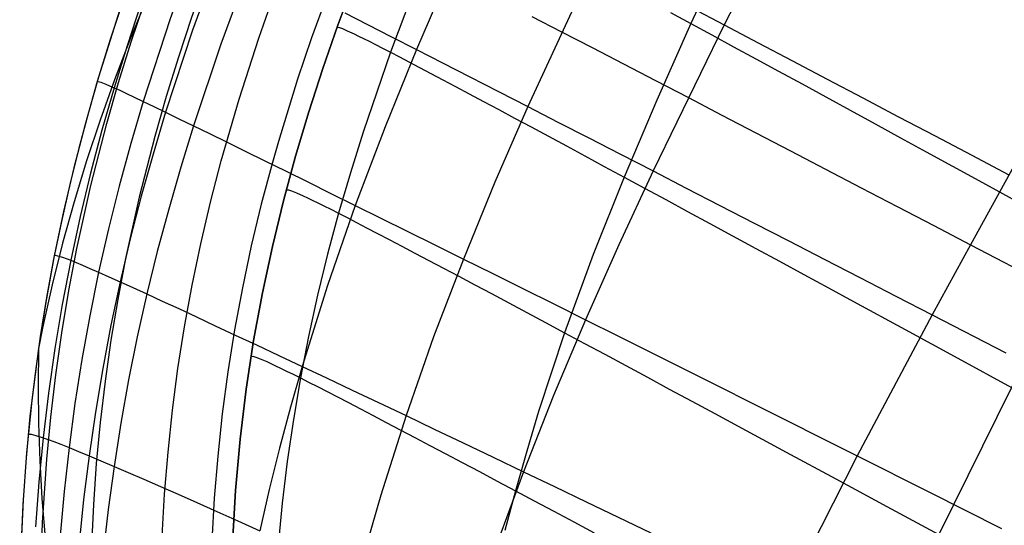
# Model space of a CAD drawing. Header units: millimetres. Extents: x -58 to 58, y -58 to 57.
# Tile 46 of 102: x 17.07 to 31.05, y -30.71 to -23.53. Entities that reach past the tile are written whole.
import ezdxf

# ---------------------------------------------------------------- set-up
doc = ezdxf.new("R2010")
doc.units = ezdxf.units.MM
doc.header["$MEASUREMENT"] = 0
doc.layers.add('Predefinito', color=5, linetype='Continuous')

msp = doc.modelspace()

# ---------------------------------------------------------------- linework, layer by layer
at = {"layer": 'Predefinito', "extrusion": (-9.13192e-06, -8.31874e-06, 1)}
msp.add_lwpolyline([(57.253, 5.035), (54.746, 4.648), (53.497, 4.423), (52.251, 4.175), (51.011, 3.903), (49.776, 3.606), (48.549, 3.283), (47.329, 2.932), (46.116, 2.553), (44.912, 2.144), (43.72, 1.705), (42.54, 1.234), (41.375, 0.731), (40.225, 0.196), (39.092, -0.373), (37.977, -0.975), (36.883, -1.61), (35.81, -2.279), (34.759, -2.981), (33.734, -3.715), (32.735, -4.478), (31.762, -5.271), (30.813, -6.095), (29.891, -6.946), (28.997, -7.822), (28.13, -8.723), (27.291, -9.647), (26.479, -10.594), (25.694, -11.561), (24.938, -12.547), (24.209, -13.551), (23.507, -14.573), (22.832, -15.611), (22.185, -16.664), (21.564, -17.73), (20.971, -18.81), (20.404, -19.902), (19.863, -21.005), (19.348, -22.118), (18.863, -23.242), (18.635, -23.809), (18.417, -24.38), (18.211, -24.954), (18.018, -25.532), (17.84, -26.114), (17.677, -26.7), (17.53, -27.29), (17.398, -27.882), (17.336, -28.197)], dxfattribs=at)
at = {"layer": 'Predefinito'}
for points in [[(19.093, -30.86), (19.127, -30.262), (19.175, -29.666), (19.237, -29.072), (19.315, -28.478), (19.408, -27.886), (19.516, -27.296), (19.639, -26.707), (19.777, -26.119), (19.93, -25.532), (20.184, -24.655), (20.465, -23.786), (20.665, -23.213), (21.089, -22.078), (21.54, -20.956), (22.015, -19.846), (22.514, -18.748), (23.039, -17.661), (23.59, -16.587), (24.167, -15.526), (24.77, -14.477)], [(23.347, -14.943), (22.782, -15.975), (22.242, -17.019), (21.727, -18.073), (21.235, -19.137), (20.542, -20.752), (19.9, -22.39), (19.507, -23.496), (19.324, -24.055), (19.15, -24.618), (18.988, -25.186), (18.765, -26.047), (18.572, -26.917), (18.461, -27.498), (18.364, -28.079), (18.281, -28.661), (18.212, -29.244), (18.157, -29.827), (18.115, -30.41), (18.087, -30.994)], [(22.079, -15.172), (21.607, -16.063), (21.155, -16.959), (20.722, -17.86), (20.307, -18.764), (19.91, -19.671), (19.532, -20.581), (19.171, -21.493), (18.825, -22.418), (18.496, -23.366), (18.189, -24.342), (18.045, -24.841), (17.909, -25.349), (17.781, -25.865), (17.661, -26.39), (17.551, -26.925), (17.451, -27.469), (17.361, -28.023), (17.282, -28.588), (17.215, -29.163), (17.16, -29.749), (17.117, -30.346), (17.088, -30.954)], [(22.079, -15.172), (21.607, -16.063), (21.155, -16.959), (20.722, -17.86), (20.307, -18.764), (19.91, -19.671), (19.532, -20.581), (19.171, -21.493), (18.825, -22.418), (18.496, -23.366), (18.189, -24.342), (18.045, -24.841), (17.909, -25.349), (17.781, -25.865), (17.661, -26.39), (17.551, -26.925), (17.451, -27.469), (17.361, -28.023), (17.282, -28.588), (17.215, -29.163), (17.16, -29.749), (17.117, -30.346), (17.088, -30.954)], [(25.48, -15.243), (24.821, -16.409), (24.197, -17.587), (23.607, -18.776), (23.052, -19.974), (22.53, -21.179), (22.041, -22.388), (21.587, -23.603), (21.375, -24.216), (21.175, -24.835), (20.987, -25.462), (20.814, -26.098), (20.656, -26.745), (20.514, -27.406), (20.389, -28.081), (20.284, -28.773), (20.198, -29.483), (20.133, -30.213), (20.09, -30.966)], [(20.09, -30.966), (20.133, -30.213), (20.198, -29.483), (20.284, -28.773), (20.389, -28.081), (20.514, -27.406), (20.656, -26.745), (20.814, -26.098), (20.987, -25.462), (21.175, -24.835), (21.375, -24.216), (21.587, -23.603), (22.041, -22.388), (22.53, -21.179), (23.052, -19.974), (23.607, -18.776), (24.197, -17.587), (24.821, -16.409), (25.48, -15.243)], [(25.48, -15.243), (24.821, -16.409), (24.197, -17.587), (23.607, -18.776), (23.052, -19.974), (22.53, -21.179), (22.041, -22.388), (21.587, -23.603), (21.375, -24.216), (21.175, -24.835), (20.987, -25.462), (20.814, -26.098), (20.656, -26.745), (20.514, -27.406), (20.389, -28.081), (20.284, -28.773), (20.198, -29.483), (20.133, -30.213), (20.09, -30.966)]]:
    msp.add_lwpolyline(points, dxfattribs=at)
at = {"layer": 'Predefinito', "extrusion": (0.327723, 0.944774, 0)}
msp.add_lwpolyline([(-27.129, 320), (-27.151, 320), (-27.174, 319.999), (-27.196, 319.998), (-27.219, 319.996), (-27.242, 319.994), (-27.265, 319.991), (-27.288, 319.987), (-27.311, 319.983), (-27.334, 319.979), (-27.357, 319.974), (-27.381, 319.968), (-27.404, 319.961), (-27.427, 319.954), (-27.451, 319.947), (-27.474, 319.939), (-27.497, 319.93), (-27.52, 319.92), (-27.543, 319.91), (-27.566, 319.9), (-27.588, 319.888), (-27.611, 319.876), (-27.633, 319.864), (-27.655, 319.851), (-27.676, 319.837), (-27.697, 319.823), (-27.718, 319.808), (-27.739, 319.792), (-27.759, 319.776), (-27.779, 319.76), (-27.799, 319.743), (-27.818, 319.725), (-27.836, 319.707), (-27.854, 319.689), (-27.872, 319.67), (-27.889, 319.65), (-27.905, 319.63), (-27.921, 319.61), (-27.937, 319.589), (-27.952, 319.568), (-27.966, 319.547), (-27.98, 319.526), (-27.993, 319.504), (-28.005, 319.482), (-28.017, 319.459), (-28.029, 319.437), (-28.039, 319.414), (-28.049, 319.391), (-28.059, 319.368), (-28.068, 319.345), (-28.076, 319.322), (-28.083, 319.298), (-28.09, 319.275), (-28.097, 319.252), (-28.103, 319.229), (-28.108, 319.205), (-28.112, 319.182), (-28.116, 319.159), (-28.12, 319.136), (-28.123, 319.113), (-28.125, 319.09), (-28.127, 319.067), (-28.128, 319.045), (-28.129, 319.022), (-28.129, 319)], dxfattribs=at)
at = {"layer": 'Predefinito', "extrusion": (0.285148, 0.958484, 0)}
msp.add_lwpolyline([(-25.375, 320), (-25.353, 320), (-25.33, 319.999), (-25.308, 319.998), (-25.285, 319.996), (-25.262, 319.994), (-25.239, 319.991), (-25.216, 319.987), (-25.193, 319.983), (-25.17, 319.979), (-25.147, 319.974), (-25.123, 319.968), (-25.1, 319.961), (-25.077, 319.954), (-25.053, 319.947), (-25.03, 319.939), (-25.007, 319.93), (-24.984, 319.92), (-24.961, 319.91), (-24.938, 319.9), (-24.916, 319.888), (-24.893, 319.876), (-24.871, 319.864), (-24.849, 319.851), (-24.828, 319.837), (-24.807, 319.823), (-24.786, 319.808), (-24.765, 319.792), (-24.745, 319.776), (-24.725, 319.76), (-24.705, 319.743), (-24.686, 319.725), (-24.668, 319.707), (-24.65, 319.689), (-24.632, 319.67), (-24.615, 319.65), (-24.599, 319.63), (-24.583, 319.61), (-24.567, 319.589), (-24.552, 319.568), (-24.538, 319.547), (-24.524, 319.526), (-24.511, 319.504), (-24.499, 319.482), (-24.487, 319.459), (-24.475, 319.437), (-24.465, 319.414), (-24.455, 319.391), (-24.445, 319.368), (-24.436, 319.345), (-24.428, 319.322), (-24.421, 319.298), (-24.414, 319.275), (-24.407, 319.252), (-24.401, 319.229), (-24.396, 319.205), (-24.392, 319.182), (-24.388, 319.159), (-24.384, 319.136), (-24.381, 319.113), (-24.379, 319.09), (-24.377, 319.067), (-24.376, 319.045), (-24.375, 319.022), (-24.375, 319)], dxfattribs=at)
at = {"layer": 'Predefinito', "extrusion": (0.290261, 0.956948, 0)}
msp.add_lwpolyline([(-26.471, 320), (-26.493, 320), (-26.516, 319.999), (-26.538, 319.998), (-26.561, 319.996), (-26.584, 319.994), (-26.607, 319.991), (-26.63, 319.987), (-26.653, 319.983), (-26.676, 319.979), (-26.7, 319.974), (-26.723, 319.968), (-26.746, 319.961), (-26.769, 319.954), (-26.793, 319.947), (-26.816, 319.939), (-26.839, 319.93), (-26.862, 319.92), (-26.885, 319.91), (-26.908, 319.9), (-26.93, 319.888), (-26.953, 319.876), (-26.975, 319.864), (-26.997, 319.851), (-27.018, 319.837), (-27.04, 319.823), (-27.06, 319.808), (-27.081, 319.792), (-27.101, 319.776), (-27.121, 319.76), (-27.141, 319.743), (-27.16, 319.725), (-27.178, 319.707), (-27.196, 319.689), (-27.214, 319.67), (-27.231, 319.65), (-27.247, 319.63), (-27.263, 319.61), (-27.279, 319.589), (-27.294, 319.568), (-27.308, 319.547), (-27.322, 319.526), (-27.335, 319.504), (-27.347, 319.482), (-27.359, 319.459), (-27.371, 319.437), (-27.381, 319.414), (-27.391, 319.391), (-27.401, 319.368), (-27.41, 319.345), (-27.418, 319.322), (-27.425, 319.298), (-27.432, 319.275), (-27.439, 319.252), (-27.445, 319.229), (-27.45, 319.205), (-27.454, 319.182), (-27.458, 319.159), (-27.462, 319.136), (-27.465, 319.113), (-27.467, 319.09), (-27.469, 319.067), (-27.47, 319.045), (-27.471, 319.022), (-27.471, 319)], dxfattribs=at)
at = {"layer": 'Predefinito', "extrusion": (0.285027, 0.958519, 0)}
msp.add_lwpolyline([(-26.373, 320), (-26.395, 320), (-26.417, 319.999), (-26.44, 319.998), (-26.463, 319.996), (-26.485, 319.994), (-26.508, 319.991), (-26.531, 319.987), (-26.555, 319.983), (-26.578, 319.979), (-26.601, 319.974), (-26.625, 319.968), (-26.648, 319.961), (-26.671, 319.954), (-26.694, 319.947), (-26.718, 319.939), (-26.741, 319.93), (-26.764, 319.92), (-26.787, 319.91), (-26.809, 319.9), (-26.832, 319.888), (-26.854, 319.876), (-26.876, 319.864), (-26.898, 319.851), (-26.92, 319.837), (-26.941, 319.823), (-26.962, 319.808), (-26.983, 319.792), (-27.003, 319.776), (-27.023, 319.76), (-27.042, 319.743), (-27.061, 319.725), (-27.08, 319.707), (-27.098, 319.689), (-27.115, 319.67), (-27.133, 319.65), (-27.149, 319.63), (-27.165, 319.61), (-27.18, 319.589), (-27.195, 319.568), (-27.21, 319.547), (-27.223, 319.526), (-27.237, 319.504), (-27.249, 319.482), (-27.261, 319.459), (-27.272, 319.437), (-27.283, 319.414), (-27.293, 319.391), (-27.302, 319.368), (-27.311, 319.345), (-27.32, 319.322), (-27.327, 319.298), (-27.334, 319.275), (-27.34, 319.252), (-27.346, 319.229), (-27.351, 319.205), (-27.356, 319.182), (-27.36, 319.159), (-27.363, 319.136), (-27.366, 319.113), (-27.369, 319.09), (-27.37, 319.067), (-27.372, 319.045), (-27.372, 319.022), (-27.373, 319)], dxfattribs=at)
at = {"layer": 'Predefinito', "extrusion": (0.27969, 0.96009, 0)}
msp.add_lwpolyline([(-26.271, 320), (-26.293, 320), (-26.315, 319.999), (-26.338, 319.998), (-26.361, 319.996), (-26.384, 319.994), (-26.407, 319.991), (-26.43, 319.987), (-26.453, 319.983), (-26.476, 319.979), (-26.499, 319.974), (-26.523, 319.968), (-26.546, 319.961), (-26.569, 319.954), (-26.593, 319.947), (-26.616, 319.939), (-26.639, 319.93), (-26.662, 319.92), (-26.685, 319.91), (-26.708, 319.9), (-26.73, 319.888), (-26.753, 319.876), (-26.775, 319.864), (-26.797, 319.851), (-26.818, 319.837), (-26.839, 319.823), (-26.86, 319.808), (-26.881, 319.792), (-26.901, 319.776), (-26.921, 319.76), (-26.94, 319.743), (-26.959, 319.725), (-26.978, 319.707), (-26.996, 319.689), (-27.014, 319.67), (-27.031, 319.65), (-27.047, 319.63), (-27.063, 319.61), (-27.079, 319.589), (-27.094, 319.568), (-27.108, 319.547), (-27.122, 319.526), (-27.135, 319.504), (-27.147, 319.482), (-27.159, 319.459), (-27.17, 319.437), (-27.181, 319.414), (-27.191, 319.391), (-27.201, 319.368), (-27.21, 319.345), (-27.218, 319.322), (-27.225, 319.298), (-27.232, 319.275), (-27.239, 319.252), (-27.244, 319.229), (-27.25, 319.205), (-27.254, 319.182), (-27.258, 319.159), (-27.262, 319.136), (-27.265, 319.113), (-27.267, 319.09), (-27.269, 319.067), (-27.27, 319.045), (-27.271, 319.022), (-27.271, 319)], dxfattribs=at)
at = {"layer": 'Predefinito', "extrusion": (0.268725, 0.963217, 0)}
msp.add_lwpolyline([(-26.057, 320), (-26.079, 320), (-26.102, 319.999), (-26.124, 319.998), (-26.147, 319.996), (-26.17, 319.994), (-26.193, 319.991), (-26.216, 319.987), (-26.239, 319.983), (-26.262, 319.979), (-26.286, 319.974), (-26.309, 319.968), (-26.332, 319.961), (-26.356, 319.954), (-26.379, 319.947), (-26.402, 319.939), (-26.425, 319.93), (-26.448, 319.92), (-26.471, 319.91), (-26.494, 319.9), (-26.516, 319.888), (-26.539, 319.876), (-26.561, 319.864), (-26.583, 319.851), (-26.604, 319.837), (-26.626, 319.823), (-26.646, 319.808), (-26.667, 319.792), (-26.687, 319.776), (-26.707, 319.76), (-26.727, 319.743), (-26.746, 319.725), (-26.764, 319.707), (-26.782, 319.689), (-26.8, 319.67), (-26.817, 319.65), (-26.833, 319.63), (-26.849, 319.61), (-26.865, 319.589), (-26.88, 319.568), (-26.894, 319.547), (-26.908, 319.526), (-26.921, 319.504), (-26.933, 319.482), (-26.945, 319.459), (-26.957, 319.437), (-26.967, 319.414), (-26.977, 319.391), (-26.987, 319.368), (-26.996, 319.345), (-27.004, 319.322), (-27.011, 319.298), (-27.018, 319.275), (-27.025, 319.252), (-27.031, 319.229), (-27.036, 319.205), (-27.04, 319.182), (-27.044, 319.159), (-27.048, 319.136), (-27.051, 319.113), (-27.053, 319.09), (-27.055, 319.067), (-27.056, 319.045), (-27.057, 319.022), (-27.057, 319)], dxfattribs=at)
at = {"layer": 'Predefinito', "extrusion": (0.244574, 0.969631, 0)}
msp.add_lwpolyline([(-24.564, 320), (-24.542, 320), (-24.52, 319.999), (-24.497, 319.998), (-24.474, 319.996), (-24.452, 319.994), (-24.429, 319.991), (-24.406, 319.987), (-24.382, 319.983), (-24.359, 319.979), (-24.336, 319.974), (-24.312, 319.968), (-24.289, 319.961), (-24.266, 319.954), (-24.243, 319.947), (-24.219, 319.939), (-24.196, 319.93), (-24.173, 319.92), (-24.15, 319.91), (-24.128, 319.9), (-24.105, 319.888), (-24.083, 319.876), (-24.061, 319.864), (-24.039, 319.851), (-24.017, 319.837), (-23.996, 319.823), (-23.975, 319.808), (-23.954, 319.792), (-23.934, 319.776), (-23.914, 319.76), (-23.895, 319.743), (-23.876, 319.725), (-23.857, 319.707), (-23.839, 319.689), (-23.822, 319.67), (-23.804, 319.65), (-23.788, 319.63), (-23.772, 319.61), (-23.757, 319.589), (-23.742, 319.568), (-23.727, 319.547), (-23.714, 319.526), (-23.7, 319.504), (-23.688, 319.482), (-23.676, 319.459), (-23.665, 319.437), (-23.654, 319.414), (-23.644, 319.391), (-23.635, 319.368), (-23.626, 319.345), (-23.617, 319.322), (-23.61, 319.298), (-23.603, 319.275), (-23.597, 319.252), (-23.591, 319.229), (-23.586, 319.205), (-23.581, 319.182), (-23.577, 319.159), (-23.574, 319.136), (-23.571, 319.113), (-23.568, 319.09), (-23.567, 319.067), (-23.565, 319.045), (-23.565, 319.022), (-23.564, 319)], dxfattribs=at)
at = {"layer": 'Predefinito', "extrusion": (0.23369, 0.972311, 0)}
msp.add_lwpolyline([(-24.333, 320), (-24.311, 320), (-24.288, 319.999), (-24.266, 319.998), (-24.243, 319.996), (-24.22, 319.994), (-24.197, 319.991), (-24.174, 319.987), (-24.151, 319.983), (-24.128, 319.979), (-24.104, 319.974), (-24.081, 319.968), (-24.058, 319.961), (-24.034, 319.954), (-24.011, 319.947), (-23.988, 319.939), (-23.965, 319.93), (-23.942, 319.92), (-23.919, 319.91), (-23.896, 319.9), (-23.873, 319.888), (-23.851, 319.876), (-23.829, 319.864), (-23.807, 319.851), (-23.786, 319.837), (-23.764, 319.823), (-23.743, 319.808), (-23.723, 319.792), (-23.702, 319.776), (-23.683, 319.76), (-23.663, 319.743), (-23.644, 319.725), (-23.626, 319.707), (-23.608, 319.689), (-23.59, 319.67), (-23.573, 319.65), (-23.556, 319.63), (-23.54, 319.61), (-23.525, 319.589), (-23.51, 319.568), (-23.496, 319.547), (-23.482, 319.526), (-23.469, 319.504), (-23.456, 319.482), (-23.444, 319.459), (-23.433, 319.437), (-23.422, 319.414), (-23.412, 319.391), (-23.403, 319.368), (-23.394, 319.345), (-23.386, 319.322), (-23.378, 319.298), (-23.371, 319.275), (-23.365, 319.252), (-23.359, 319.229), (-23.354, 319.205), (-23.349, 319.182), (-23.345, 319.159), (-23.342, 319.136), (-23.339, 319.113), (-23.337, 319.09), (-23.335, 319.067), (-23.334, 319.045), (-23.333, 319.022), (-23.333, 319)], dxfattribs=at)
at = {"layer": 'Predefinito', "extrusion": (0.22815, 0.973626, 0)}
msp.add_lwpolyline([(-24.213, 320), (-24.191, 320), (-24.168, 319.999), (-24.146, 319.998), (-24.123, 319.996), (-24.1, 319.994), (-24.077, 319.991), (-24.054, 319.987), (-24.031, 319.983), (-24.007, 319.979), (-23.984, 319.974), (-23.961, 319.968), (-23.938, 319.961), (-23.914, 319.954), (-23.891, 319.947), (-23.868, 319.939), (-23.845, 319.93), (-23.822, 319.92), (-23.799, 319.91), (-23.776, 319.9), (-23.753, 319.888), (-23.731, 319.876), (-23.709, 319.864), (-23.687, 319.851), (-23.665, 319.837), (-23.644, 319.823), (-23.623, 319.808), (-23.603, 319.792), (-23.582, 319.776), (-23.563, 319.76), (-23.543, 319.743), (-23.524, 319.725), (-23.506, 319.707), (-23.488, 319.689), (-23.47, 319.67), (-23.453, 319.65), (-23.436, 319.63), (-23.42, 319.61), (-23.405, 319.589), (-23.39, 319.568), (-23.376, 319.547), (-23.362, 319.526), (-23.349, 319.504), (-23.336, 319.482), (-23.324, 319.459), (-23.313, 319.437), (-23.302, 319.414), (-23.292, 319.391), (-23.283, 319.368), (-23.274, 319.345), (-23.266, 319.322), (-23.258, 319.298), (-23.251, 319.275), (-23.245, 319.252), (-23.239, 319.229), (-23.234, 319.205), (-23.229, 319.182), (-23.225, 319.159), (-23.222, 319.136), (-23.219, 319.113), (-23.217, 319.09), (-23.215, 319.067), (-23.214, 319.045), (-23.213, 319.022), (-23.213, 319)], dxfattribs=at)
at = {"layer": 'Predefinito', "extrusion": (0.245744, 0.969335, 0)}
msp.add_lwpolyline([(-25.589, 320), (-25.611, 320), (-25.633, 319.999), (-25.656, 319.998), (-25.679, 319.996), (-25.702, 319.994), (-25.725, 319.991), (-25.748, 319.987), (-25.771, 319.983), (-25.794, 319.979), (-25.817, 319.974), (-25.841, 319.968), (-25.864, 319.961), (-25.887, 319.954), (-25.911, 319.947), (-25.934, 319.939), (-25.957, 319.93), (-25.98, 319.92), (-26.003, 319.91), (-26.026, 319.9), (-26.048, 319.888), (-26.07, 319.876), (-26.093, 319.864), (-26.114, 319.851), (-26.136, 319.837), (-26.157, 319.823), (-26.178, 319.808), (-26.199, 319.792), (-26.219, 319.776), (-26.239, 319.76), (-26.258, 319.743), (-26.277, 319.725), (-26.296, 319.707), (-26.314, 319.689), (-26.332, 319.67), (-26.349, 319.65), (-26.365, 319.63), (-26.381, 319.61), (-26.397, 319.589), (-26.412, 319.568), (-26.426, 319.547), (-26.44, 319.526), (-26.453, 319.504), (-26.465, 319.482), (-26.477, 319.459), (-26.488, 319.437), (-26.499, 319.414), (-26.509, 319.391), (-26.519, 319.368), (-26.527, 319.345), (-26.536, 319.322), (-26.543, 319.298), (-26.55, 319.275), (-26.557, 319.252), (-26.562, 319.229), (-26.568, 319.205), (-26.572, 319.182), (-26.576, 319.159), (-26.58, 319.136), (-26.582, 319.113), (-26.585, 319.09), (-26.587, 319.067), (-26.588, 319.045), (-26.589, 319.022), (-26.589, 319)], dxfattribs=at)
at = {"layer": 'Predefinito', "extrusion": (0.22255, 0.974921, 0)}
msp.add_lwpolyline([(-24.09, 320), (-24.068, 320), (-24.045, 319.999), (-24.023, 319.998), (-24, 319.996), (-23.977, 319.994), (-23.954, 319.991), (-23.931, 319.987), (-23.908, 319.983), (-23.885, 319.979), (-23.861, 319.974), (-23.838, 319.968), (-23.815, 319.961), (-23.791, 319.954), (-23.768, 319.947), (-23.745, 319.939), (-23.722, 319.93), (-23.699, 319.92), (-23.676, 319.91), (-23.653, 319.9), (-23.631, 319.888), (-23.608, 319.876), (-23.586, 319.864), (-23.564, 319.851), (-23.543, 319.837), (-23.521, 319.823), (-23.5, 319.808), (-23.48, 319.792), (-23.46, 319.776), (-23.44, 319.76), (-23.42, 319.743), (-23.401, 319.725), (-23.383, 319.707), (-23.365, 319.689), (-23.347, 319.67), (-23.33, 319.65), (-23.314, 319.63), (-23.298, 319.61), (-23.282, 319.589), (-23.267, 319.568), (-23.253, 319.547), (-23.239, 319.526), (-23.226, 319.504), (-23.214, 319.482), (-23.202, 319.459), (-23.19, 319.437), (-23.18, 319.414), (-23.17, 319.391), (-23.16, 319.368), (-23.151, 319.345), (-23.143, 319.322), (-23.135, 319.298), (-23.128, 319.275), (-23.122, 319.252), (-23.116, 319.229), (-23.111, 319.205), (-23.107, 319.182), (-23.103, 319.159), (-23.099, 319.136), (-23.096, 319.113), (-23.094, 319.09), (-23.092, 319.067), (-23.091, 319.045), (-23.09, 319.022), (-23.09, 319)], dxfattribs=at)
at = {"layer": 'Predefinito', "extrusion": (0.211199, 0.977443, 0)}
msp.add_lwpolyline([(-23.836, 320), (-23.814, 320), (-23.792, 319.999), (-23.769, 319.998), (-23.746, 319.996), (-23.724, 319.994), (-23.701, 319.991), (-23.678, 319.987), (-23.654, 319.983), (-23.631, 319.979), (-23.608, 319.974), (-23.585, 319.968), (-23.561, 319.961), (-23.538, 319.954), (-23.515, 319.947), (-23.491, 319.939), (-23.468, 319.93), (-23.445, 319.92), (-23.422, 319.91), (-23.4, 319.9), (-23.377, 319.888), (-23.355, 319.876), (-23.333, 319.864), (-23.311, 319.851), (-23.289, 319.837), (-23.268, 319.823), (-23.247, 319.808), (-23.226, 319.792), (-23.206, 319.776), (-23.186, 319.76), (-23.167, 319.743), (-23.148, 319.725), (-23.129, 319.707), (-23.111, 319.689), (-23.094, 319.67), (-23.077, 319.65), (-23.06, 319.63), (-23.044, 319.61), (-23.029, 319.589), (-23.014, 319.568), (-22.999, 319.547), (-22.986, 319.526), (-22.972, 319.504), (-22.96, 319.482), (-22.948, 319.459), (-22.937, 319.437), (-22.926, 319.414), (-22.916, 319.391), (-22.907, 319.368), (-22.898, 319.345), (-22.89, 319.322), (-22.882, 319.298), (-22.875, 319.275), (-22.869, 319.252), (-22.863, 319.229), (-22.858, 319.205), (-22.853, 319.182), (-22.849, 319.159), (-22.846, 319.136), (-22.843, 319.113), (-22.84, 319.09), (-22.839, 319.067), (-22.837, 319.045), (-22.837, 319.022), (-22.836, 319)], dxfattribs=at)
at = {"layer": 'Predefinito', "extrusion": (1, 0, 0)}
msp.add_lwpolyline([(-26.39, 319), (-26.39, 60)], dxfattribs=at)
at = {"layer": 'Predefinito', "extrusion": (0.199623, 0.979873, 0)}
msp.add_lwpolyline([(-23.572, 320), (-23.549, 320), (-23.527, 319.999), (-23.504, 319.998), (-23.482, 319.996), (-23.459, 319.994), (-23.436, 319.991), (-23.413, 319.987), (-23.39, 319.983), (-23.366, 319.979), (-23.343, 319.974), (-23.32, 319.968), (-23.296, 319.961), (-23.273, 319.954), (-23.25, 319.947), (-23.227, 319.939), (-23.204, 319.93), (-23.181, 319.92), (-23.158, 319.91), (-23.135, 319.9), (-23.112, 319.888), (-23.09, 319.876), (-23.068, 319.864), (-23.046, 319.851), (-23.024, 319.837), (-23.003, 319.823), (-22.982, 319.808), (-22.962, 319.792), (-22.941, 319.776), (-22.921, 319.76), (-22.902, 319.743), (-22.883, 319.725), (-22.865, 319.707), (-22.846, 319.689), (-22.829, 319.67), (-22.812, 319.65), (-22.795, 319.63), (-22.779, 319.61), (-22.764, 319.589), (-22.749, 319.568), (-22.735, 319.547), (-22.721, 319.526), (-22.708, 319.504), (-22.695, 319.482), (-22.683, 319.459), (-22.672, 319.437), (-22.661, 319.414), (-22.651, 319.391), (-22.642, 319.368), (-22.633, 319.345), (-22.625, 319.322), (-22.617, 319.298), (-22.61, 319.275), (-22.604, 319.252), (-22.598, 319.229), (-22.593, 319.205), (-22.588, 319.182), (-22.584, 319.159), (-22.581, 319.136), (-22.578, 319.113), (-22.576, 319.09), (-22.574, 319.067), (-22.573, 319.045), (-22.572, 319.022), (-22.572, 319)], dxfattribs=at)
at = {"layer": 'Predefinito', "extrusion": (0.196559, 0.980492, 0)}
msp.add_lwpolyline([(-24.5, 320), (-24.523, 320), (-24.545, 319.999), (-24.568, 319.998), (-24.59, 319.996), (-24.613, 319.994), (-24.636, 319.991), (-24.659, 319.987), (-24.682, 319.983), (-24.706, 319.979), (-24.729, 319.974), (-24.752, 319.968), (-24.776, 319.961), (-24.799, 319.954), (-24.822, 319.947), (-24.845, 319.939), (-24.869, 319.93), (-24.892, 319.92), (-24.914, 319.91), (-24.937, 319.9), (-24.96, 319.888), (-24.982, 319.876), (-25.004, 319.864), (-25.026, 319.851), (-25.048, 319.837), (-25.069, 319.823), (-25.09, 319.808), (-25.111, 319.792), (-25.131, 319.776), (-25.151, 319.76), (-25.17, 319.743), (-25.189, 319.725), (-25.208, 319.707), (-25.226, 319.689), (-25.243, 319.67), (-25.26, 319.65), (-25.277, 319.63), (-25.293, 319.61), (-25.308, 319.589), (-25.323, 319.568), (-25.337, 319.547), (-25.351, 319.526), (-25.364, 319.504), (-25.377, 319.482), (-25.389, 319.459), (-25.4, 319.437), (-25.411, 319.414), (-25.421, 319.391), (-25.43, 319.368), (-25.439, 319.345), (-25.447, 319.322), (-25.455, 319.298), (-25.462, 319.275), (-25.468, 319.252), (-25.474, 319.229), (-25.479, 319.205), (-25.484, 319.182), (-25.488, 319.159), (-25.491, 319.136), (-25.494, 319.113), (-25.496, 319.09), (-25.498, 319.067), (-25.499, 319.045), (-25.5, 319.022), (-25.5, 319)], dxfattribs=at)
at = {"layer": 'Predefinito', "extrusion": (0.152835, 0.988252, 0)}
msp.add_lwpolyline([(-22.44, 320), (-22.418, 320), (-22.395, 319.999), (-22.373, 319.998), (-22.35, 319.996), (-22.327, 319.994), (-22.304, 319.991), (-22.281, 319.987), (-22.258, 319.983), (-22.235, 319.979), (-22.211, 319.974), (-22.188, 319.968), (-22.165, 319.961), (-22.141, 319.954), (-22.118, 319.947), (-22.095, 319.939), (-22.072, 319.93), (-22.049, 319.92), (-22.026, 319.91), (-22.003, 319.9), (-21.98, 319.888), (-21.958, 319.876), (-21.936, 319.864), (-21.914, 319.851), (-21.893, 319.837), (-21.871, 319.823), (-21.85, 319.808), (-21.83, 319.792), (-21.809, 319.776), (-21.79, 319.76), (-21.77, 319.743), (-21.751, 319.725), (-21.733, 319.707), (-21.715, 319.689), (-21.697, 319.67), (-21.68, 319.65), (-21.663, 319.63), (-21.647, 319.61), (-21.632, 319.589), (-21.617, 319.568), (-21.603, 319.547), (-21.589, 319.526), (-21.576, 319.504), (-21.563, 319.482), (-21.551, 319.459), (-21.54, 319.437), (-21.529, 319.414), (-21.519, 319.391), (-21.51, 319.368), (-21.501, 319.345), (-21.493, 319.322), (-21.485, 319.298), (-21.478, 319.275), (-21.472, 319.252), (-21.466, 319.229), (-21.461, 319.205), (-21.456, 319.182), (-21.452, 319.159), (-21.449, 319.136), (-21.446, 319.113), (-21.444, 319.09), (-21.442, 319.067), (-21.441, 319.045), (-21.44, 319.022), (-21.44, 319)], dxfattribs=at)
at = {"layer": 'Predefinito', "extrusion": (-5.19436e-06, 2.54963e-05, 1)}
msp.add_lwpolyline([(17.336, -28.199), (17.329, -28.728), (17.336, -29.26), (17.354, -29.792), (17.385, -30.326), (17.435, -30.941), (17.5, -31.556), (17.581, -32.171), (17.675, -32.786), (17.782, -33.4), (17.903, -34.013), (18.035, -34.626), (18.179, -35.237), (18.499, -36.457), (18.858, -37.67), (19.25, -38.877), (19.673, -40.077), (20.123, -41.271), (20.597, -42.459), (21.608, -44.814), (22.688, -47.148), (23.826, -49.46), (25.021, -51.773)], dxfattribs=at)
at = {"layer": 'Predefinito', "extrusion": (0.144944, 0.98944, 0)}
msp.add_lwpolyline([(-23.239, 320), (-23.261, 320), (-23.283, 319.999), (-23.306, 319.998), (-23.329, 319.996), (-23.352, 319.994), (-23.375, 319.991), (-23.398, 319.987), (-23.421, 319.983), (-23.444, 319.979), (-23.467, 319.974), (-23.491, 319.968), (-23.514, 319.961), (-23.537, 319.954), (-23.561, 319.947), (-23.584, 319.939), (-23.607, 319.93), (-23.63, 319.92), (-23.653, 319.91), (-23.676, 319.9), (-23.698, 319.888), (-23.721, 319.876), (-23.743, 319.864), (-23.765, 319.851), (-23.786, 319.837), (-23.807, 319.823), (-23.828, 319.808), (-23.849, 319.792), (-23.869, 319.776), (-23.889, 319.76), (-23.908, 319.743), (-23.927, 319.725), (-23.946, 319.707), (-23.964, 319.689), (-23.982, 319.67), (-23.999, 319.65), (-24.015, 319.63), (-24.031, 319.61), (-24.047, 319.589), (-24.062, 319.568), (-24.076, 319.547), (-24.09, 319.526), (-24.103, 319.504), (-24.115, 319.482), (-24.127, 319.459), (-24.138, 319.437), (-24.149, 319.414), (-24.159, 319.391), (-24.169, 319.368), (-24.177, 319.345), (-24.186, 319.322), (-24.193, 319.298), (-24.2, 319.275), (-24.207, 319.252), (-24.212, 319.229), (-24.218, 319.205), (-24.222, 319.182), (-24.226, 319.159), (-24.23, 319.136), (-24.233, 319.113), (-24.235, 319.09), (-24.237, 319.067), (-24.238, 319.045), (-24.239, 319.022), (-24.239, 319)], dxfattribs=at)
at = {"layer": 'Predefinito', "extrusion": (0.105927, 0.994374, 0)}
msp.add_lwpolyline([(-21.207, 320), (-21.185, 320), (-21.163, 319.999), (-21.14, 319.998), (-21.117, 319.996), (-21.095, 319.994), (-21.072, 319.991), (-21.048, 319.987), (-21.025, 319.983), (-21.002, 319.979), (-20.979, 319.974), (-20.955, 319.968), (-20.932, 319.961), (-20.909, 319.954), (-20.886, 319.947), (-20.862, 319.939), (-20.839, 319.93), (-20.816, 319.92), (-20.793, 319.91), (-20.771, 319.9), (-20.748, 319.888), (-20.726, 319.876), (-20.704, 319.864), (-20.682, 319.851), (-20.66, 319.837), (-20.639, 319.823), (-20.618, 319.808), (-20.597, 319.792), (-20.577, 319.776), (-20.557, 319.76), (-20.538, 319.743), (-20.519, 319.725), (-20.5, 319.707), (-20.482, 319.689), (-20.465, 319.67), (-20.447, 319.65), (-20.431, 319.63), (-20.415, 319.61), (-20.399, 319.589), (-20.385, 319.568), (-20.37, 319.547), (-20.357, 319.526), (-20.343, 319.504), (-20.331, 319.482), (-20.319, 319.459), (-20.308, 319.437), (-20.297, 319.414), (-20.287, 319.391), (-20.277, 319.368), (-20.269, 319.345), (-20.26, 319.322), (-20.253, 319.298), (-20.246, 319.275), (-20.239, 319.252), (-20.234, 319.229), (-20.229, 319.205), (-20.224, 319.182), (-20.22, 319.159), (-20.217, 319.136), (-20.214, 319.113), (-20.211, 319.09), (-20.21, 319.067), (-20.208, 319.045), (-20.208, 319.022), (-20.207, 319)], dxfattribs=at)
at = {"layer": 'Predefinito', "extrusion": (0.092963, 0.99567, 0)}
msp.add_lwpolyline([(-21.849, 320), (-21.872, 320), (-21.894, 319.999), (-21.917, 319.998), (-21.939, 319.996), (-21.962, 319.994), (-21.985, 319.991), (-22.008, 319.987), (-22.031, 319.983), (-22.055, 319.979), (-22.078, 319.974), (-22.101, 319.968), (-22.125, 319.961), (-22.148, 319.954), (-22.171, 319.947), (-22.194, 319.939), (-22.217, 319.93), (-22.241, 319.92), (-22.263, 319.91), (-22.286, 319.9), (-22.309, 319.888), (-22.331, 319.876), (-22.353, 319.864), (-22.375, 319.851), (-22.397, 319.837), (-22.418, 319.823), (-22.439, 319.808), (-22.459, 319.792), (-22.48, 319.776), (-22.5, 319.76), (-22.519, 319.743), (-22.538, 319.725), (-22.557, 319.707), (-22.575, 319.689), (-22.592, 319.67), (-22.609, 319.65), (-22.626, 319.63), (-22.642, 319.61), (-22.657, 319.589), (-22.672, 319.568), (-22.686, 319.547), (-22.7, 319.526), (-22.713, 319.504), (-22.726, 319.482), (-22.738, 319.459), (-22.749, 319.437), (-22.76, 319.414), (-22.77, 319.391), (-22.779, 319.368), (-22.788, 319.345), (-22.796, 319.322), (-22.804, 319.298), (-22.811, 319.275), (-22.817, 319.252), (-22.823, 319.229), (-22.828, 319.205), (-22.833, 319.182), (-22.837, 319.159), (-22.84, 319.136), (-22.843, 319.113), (-22.845, 319.09), (-22.847, 319.067), (-22.848, 319.045), (-22.849, 319.022), (-22.849, 319)], dxfattribs=at)
at = {"layer": 'Predefinito', "extrusion": (0.059655, 0.998219, 0)}
msp.add_lwpolyline([(-19.897, 320), (-19.875, 320), (-19.852, 319.999), (-19.83, 319.998), (-19.807, 319.996), (-19.784, 319.994), (-19.761, 319.991), (-19.738, 319.987), (-19.715, 319.983), (-19.692, 319.979), (-19.669, 319.974), (-19.645, 319.968), (-19.622, 319.961), (-19.599, 319.954), (-19.575, 319.947), (-19.552, 319.939), (-19.529, 319.93), (-19.506, 319.92), (-19.483, 319.91), (-19.46, 319.9), (-19.438, 319.888), (-19.415, 319.876), (-19.393, 319.864), (-19.371, 319.851), (-19.35, 319.837), (-19.329, 319.823), (-19.308, 319.808), (-19.287, 319.792), (-19.267, 319.776), (-19.247, 319.76), (-19.227, 319.743), (-19.208, 319.725), (-19.19, 319.707), (-19.172, 319.689), (-19.154, 319.67), (-19.137, 319.65), (-19.121, 319.63), (-19.105, 319.61), (-19.089, 319.589), (-19.074, 319.568), (-19.06, 319.547), (-19.046, 319.526), (-19.033, 319.504), (-19.021, 319.482), (-19.009, 319.459), (-18.997, 319.437), (-18.987, 319.414), (-18.977, 319.391), (-18.967, 319.368), (-18.958, 319.345), (-18.95, 319.322), (-18.943, 319.298), (-18.936, 319.275), (-18.929, 319.252), (-18.924, 319.229), (-18.918, 319.205), (-18.914, 319.182), (-18.91, 319.159), (-18.906, 319.136), (-18.903, 319.113), (-18.901, 319.09), (-18.899, 319.067), (-18.898, 319.045), (-18.897, 319.022), (-18.897, 319)], dxfattribs=at)
at = {"layer": 'Predefinito', "extrusion": (0.04826, 0.998835, 0)}
msp.add_lwpolyline([(-19.56, 320), (-19.538, 320), (-19.515, 319.999), (-19.493, 319.998), (-19.47, 319.996), (-19.447, 319.994), (-19.424, 319.991), (-19.401, 319.987), (-19.378, 319.983), (-19.355, 319.979), (-19.332, 319.974), (-19.308, 319.968), (-19.285, 319.961), (-19.262, 319.954), (-19.238, 319.947), (-19.215, 319.939), (-19.192, 319.93), (-19.169, 319.92), (-19.146, 319.91), (-19.123, 319.9), (-19.101, 319.888), (-19.078, 319.876), (-19.056, 319.864), (-19.034, 319.851), (-19.013, 319.837), (-18.992, 319.823), (-18.971, 319.808), (-18.95, 319.792), (-18.93, 319.776), (-18.91, 319.76), (-18.89, 319.743), (-18.871, 319.725), (-18.853, 319.707), (-18.835, 319.689), (-18.817, 319.67), (-18.8, 319.65), (-18.784, 319.63), (-18.768, 319.61), (-18.752, 319.589), (-18.737, 319.568), (-18.723, 319.547), (-18.709, 319.526), (-18.696, 319.504), (-18.684, 319.482), (-18.672, 319.459), (-18.66, 319.437), (-18.65, 319.414), (-18.64, 319.391), (-18.63, 319.368), (-18.621, 319.345), (-18.613, 319.322), (-18.606, 319.298), (-18.599, 319.275), (-18.592, 319.252), (-18.586, 319.229), (-18.581, 319.205), (-18.577, 319.182), (-18.573, 319.159), (-18.569, 319.136), (-18.566, 319.113), (-18.564, 319.09), (-18.562, 319.067), (-18.561, 319.045), (-18.56, 319.022), (-18.56, 319)], dxfattribs=at)
at = {"layer": 'Predefinito'}
for points in [[(32.794, -13.506, 38.21), (31.558, -15.475, 38.142), (30.366, -17.478, 38.118), (29.222, -19.499, 38.138), (28.124, -21.542, 38.202), (27.072, -23.599, 38.309), (26.061, -25.674, 38.461), (25.574, -26.725, 38.555), (25.101, -27.787, 38.661), (24.649, -28.861, 38.781), (24.221, -29.945, 38.915), (23.819, -31.035, 39.064)], [(37.97, -13.875, 34.646), (36.787, -15.821, 34.542), (35.62, -17.785, 34.481), (34.464, -19.767, 34.459), (33.33, -21.75, 34.479), (32.211, -23.739, 34.539), (30.566, -26.722, 34.704), (30.024, -27.718, 34.78), (28.959, -29.72, 34.966), (27.937, -31.737, 35.2)], [(39.384, -14.359, 37.31), (38.123, -16.356, 37.215), (36.891, -18.38, 37.158), (35.682, -20.435, 37.139), (34.506, -22.499, 37.158), (33.358, -24.576, 37.215), (32.24, -26.659, 37.31), (31.152, -28.748, 37.442), (30.117, -30.838, 37.613)], [(22.488, -14.43, 60), (21.909, -15.487, 60), (21.356, -16.556, 60), (20.827, -17.637, 60), (20.323, -18.728, 60), (19.845, -19.827, 60), (19.389, -20.934, 60), (18.955, -22.063, 60), (18.546, -23.218, 59.999), (18.354, -23.807, 59.999), (18.171, -24.405, 59.999), (17.998, -25.013, 59.999), (17.839, -25.628, 59.999), (17.692, -26.25, 59.999), (17.56, -26.877, 59.999), (17.439, -27.535, 59.999), (17.335, -28.197, 59.999)], [(27.5, -14.518, 42.762), (26.896, -15.534, 42.756), (26.31, -16.558, 42.759), (25.742, -17.591, 42.773), (25.192, -18.632, 42.797), (24.659, -19.681, 42.83), (24.144, -20.738, 42.874), (23.647, -21.8, 42.928), (23.167, -22.868, 42.991), (22.702, -23.949, 43.066), (22.256, -25.047, 43.151), (21.833, -26.163, 43.249), (21.439, -27.298, 43.36), (21.079, -28.45, 43.484), (20.913, -29.03, 43.551), (20.758, -29.613, 43.622), (20.613, -30.197, 43.697), (20.478, -30.783, 43.774)], [(29.736, -14.435, 40.331), (28.525, -16.448, 40.307), (27.377, -18.487, 40.326), (26.287, -20.555, 40.388), (25.256, -22.645, 40.493), (24.281, -24.759, 40.642), (23.815, -25.834, 40.733), (23.369, -26.924, 40.838), (22.946, -28.03, 40.956), (22.554, -29.149, 41.088), (22.194, -30.277, 41.235), (21.869, -31.41, 41.396)], [(22.713, -14.555, 54.234), (22.137, -15.609, 54.238), (21.587, -16.674, 54.245), (21.06, -17.751, 54.256), (20.559, -18.838, 54.27), (20.082, -19.933, 54.287), (19.627, -21.037, 54.307), (19.194, -22.162, 54.331), (18.786, -23.312, 54.36), (18.594, -23.898, 54.375), (18.41, -24.492, 54.392), (18.237, -25.095, 54.411), (18.076, -25.705, 54.43), (17.927, -26.321, 54.452), (17.793, -26.942, 54.474), (17.672, -27.568, 54.499), (17.567, -28.197, 54.524), (17.476, -28.829, 54.552), (17.401, -29.462, 54.581), (17.34, -30.095, 54.611), (17.295, -30.728, 54.643)], [(17.365, -31.568, 319.707), (17.393, -30.668, 319.707), (17.452, -29.768, 319.707), (17.509, -29.169, 319.707), (17.58, -28.57, 319.707), (17.665, -27.971, 319.707), (17.765, -27.373, 319.707), (17.879, -26.776, 319.707), (18.078, -25.882, 319.707), (18.306, -24.999, 319.707), (18.472, -24.417, 319.707), (18.65, -23.841, 319.707), (19.034, -22.704, 319.707), (19.238, -22.143, 319.707), (19.888, -20.484, 319.707), (20.59, -18.847, 319.707), (21.088, -17.769, 319.707), (21.611, -16.701, 319.707), (22.158, -15.643, 319.707), (22.731, -14.596, 319.707)], [(23.132, -14.79, 51.245), (22.559, -15.841, 51.251), (22.009, -16.903, 51.263), (21.484, -17.977, 51.28), (20.982, -19.061, 51.303), (20.504, -20.152, 51.33), (20.048, -21.252, 51.363), (19.613, -22.372, 51.402), (19.203, -23.515, 51.446), (18.823, -24.686, 51.498), (18.648, -25.284, 51.527), (18.483, -25.888, 51.558), (18.33, -26.497, 51.591), (18.19, -27.112, 51.626), (18.064, -27.73, 51.664), (17.952, -28.352, 51.704), (17.854, -28.976, 51.746), (17.769, -29.602, 51.79), (17.7, -30.228, 51.836), (17.644, -30.853, 51.884)], [(25.386, -14.824, 319.707), (24.769, -15.898, 319.707), (24.179, -16.986, 319.707), (23.617, -18.087, 319.707), (23.083, -19.202, 319.707), (22.575, -20.329, 319.707), (22.093, -21.47, 319.707), (21.637, -22.623, 319.707), (21.213, -23.785, 319.707), (21.015, -24.371, 319.707), (20.742, -25.257, 319.707), (20.657, -25.553, 319.707), (20.499, -26.146, 319.707), (20.357, -26.739, 319.707), (20.23, -27.333, 319.707), (20.118, -27.929, 319.707), (20.023, -28.525, 319.707), (19.943, -29.123, 319.707), (19.88, -29.722, 319.707), (19.831, -30.323, 319.707), (19.798, -30.926, 319.707)], [(23.461, -14.974, 49.743), (22.889, -16.023, 49.751), (22.34, -17.083, 49.765), (21.814, -18.155, 49.785), (21.312, -19.236, 49.812), (20.832, -20.324, 49.845), (20.375, -21.421, 49.885), (19.937, -22.537, 49.93), (19.524, -23.675, 49.984), (19.14, -24.84, 50.045), (18.962, -25.433, 50.079), (18.795, -26.033, 50.116), (18.639, -26.638, 50.155), (18.495, -27.248, 50.197), (18.365, -27.862, 50.241), (18.247, -28.479, 50.287), (18.143, -29.098, 50.336), (18.053, -29.719, 50.387), (17.977, -30.34, 50.441), (17.914, -30.96, 50.497)], [(23.876, -15.206, 48.266), (23.305, -16.252, 48.276), (22.756, -17.309, 48.292), (22.23, -18.378, 48.316), (21.726, -19.455, 48.347), (21.244, -20.54, 48.385), (20.784, -21.633, 48.43), (20.343, -22.743, 48.483), (19.925, -23.875, 48.545), (19.536, -25.032, 48.615), (19.355, -25.621, 48.654), (19.184, -26.216, 48.696), (19.023, -26.817, 48.741), (18.875, -27.421, 48.788), (18.739, -28.029, 48.838), (18.616, -28.641, 48.891), (18.505, -29.254, 48.946), (18.408, -29.869, 49.004), (18.324, -30.484, 49.065), (18.252, -31.1, 49.128)], [(31.134, -15.172, 43.145), (30.502, -16.189, 43.131), (29.888, -17.218, 43.126), (29.293, -18.256, 43.131), (28.718, -19.303, 43.145), (28.16, -20.36, 43.169), (27.621, -21.425, 43.202), (27.101, -22.498, 43.245), (26.599, -23.579, 43.298), (26.114, -24.666, 43.359), (25.65, -25.76, 43.431), (25.212, -26.862, 43.512), (24.806, -27.971, 43.602), (24.436, -29.09, 43.702), (24.267, -29.653, 43.756), (24.107, -30.217, 43.812), (23.958, -30.782, 43.87)], [(26.433, -15.3, 51.102), (25.833, -16.343, 51.105), (25.259, -17.4, 51.114), (24.709, -18.469, 51.128), (24.185, -19.552, 51.147), (23.685, -20.645, 51.173), (23.209, -21.75, 51.204), (22.757, -22.863, 51.241), (22.334, -23.988, 51.283), (21.944, -25.124, 51.331), (21.765, -25.698, 51.358), (21.597, -26.274, 51.385), (21.441, -26.854, 51.414), (21.299, -27.438, 51.445), (21.17, -28.024, 51.476), (21.055, -28.613, 51.51), (20.954, -29.205, 51.544), (20.868, -29.799, 51.58), (20.796, -30.394, 51.618), (20.737, -30.99, 51.657)], [(21.686, -23.429, 45.018), (22.008, -23.594, 44.356), (22.347, -23.767, 43.705), (22.702, -23.949, 43.066), (23.074, -24.14, 42.439), (23.462, -24.339, 41.825), (23.865, -24.545, 41.226), (24.281, -24.759, 40.642), (24.709, -24.979, 40.073), (25.149, -25.205, 39.521), (25.6, -25.437, 38.984), (26.061, -25.674, 38.461), (26.532, -25.916, 37.954), (27.01, -26.163, 37.46), (27.497, -26.413, 36.981), (27.991, -26.668, 36.515), (28.491, -26.926, 36.062), (28.997, -27.187, 35.623), (29.508, -27.451, 35.195), (30.024, -27.718, 34.78), (31.069, -28.258, 33.985)], [(24.342, -23.478, 41.147), (24.762, -23.696, 40.562), (25.195, -23.921, 39.993), (25.64, -24.153, 39.44), (26.096, -24.39, 38.902), (26.562, -24.632, 38.38), (27.037, -24.88, 37.872), (27.521, -25.132, 37.379), (28.012, -25.388, 36.9), (28.511, -25.649, 36.435), (29.017, -25.912, 35.983), (29.528, -26.179, 35.544), (30.045, -26.449, 35.118), (30.566, -26.722, 34.704), (31.621, -27.273, 33.912)], [(26.309, -23.421, 43.741), (26.599, -23.579, 43.298), (26.897, -23.741, 42.863), (27.204, -23.909, 42.437), (27.52, -24.081, 42.019), (27.844, -24.257, 41.61), (28.176, -24.438, 41.209), (28.515, -24.623, 40.816), (28.861, -24.812, 40.431), (29.214, -25.005, 40.054), (29.574, -25.201, 39.685), (29.939, -25.401, 39.324), (30.311, -25.604, 38.97), (30.687, -25.81, 38.623), (31.455, -26.23, 37.952)], [(26.602, -23.352, 38.832), (27.072, -23.599, 38.309), (27.551, -23.852, 37.802), (28.039, -24.109, 37.309), (28.535, -24.37, 36.83), (29.038, -24.635, 36.366), (29.548, -24.904, 35.915), (30.064, -25.176, 35.477), (30.585, -25.451, 35.052), (31.11, -25.728, 34.639)], [(21.577, -23.633, 60), (21.608, -23.635, 57.805), (21.652, -23.651, 56.706), (21.72, -23.681, 55.608), (21.817, -23.727, 54.515), (21.878, -23.757, 53.971), (21.949, -23.791, 53.429), (22.029, -23.832, 52.888), (22.119, -23.877, 52.351), (22.221, -23.929, 51.815), (22.334, -23.988, 51.283), (22.459, -24.053, 50.754), (22.596, -24.125, 50.229), (22.744, -24.203, 49.708), (22.904, -24.287, 49.19), (23.076, -24.378, 48.678), (23.258, -24.475, 48.17), (23.452, -24.578, 47.667), (23.656, -24.687, 47.17), (23.87, -24.802, 46.679), (24.095, -24.923, 46.194), (24.33, -25.049, 45.715), (24.575, -25.181, 45.243), (24.83, -25.318, 44.779), (25.094, -25.46, 44.321), (25.367, -25.608, 43.872), (25.65, -25.76, 43.431), (25.941, -25.918, 42.998), (26.241, -26.08, 42.573), (26.549, -26.247, 42.157), (26.866, -26.418, 41.749), (27.189, -26.593, 41.348), (27.52, -26.773, 40.956), (27.858, -26.956, 40.571), (28.202, -27.143, 40.195), (28.553, -27.334, 39.825), (28.909, -27.527, 39.463), (29.638, -27.924, 38.761), (30.387, -28.331, 38.088), (31.152, -28.748, 37.442)], [(18.171, -24.405, 59.999), (18.183, -24.402, 58.629), (18.22, -24.412, 57.236), (18.293, -24.44, 55.822), (18.345, -24.463, 55.109), (18.41, -24.492, 54.392), (18.489, -24.528, 53.672), (18.583, -24.572, 52.949), (18.694, -24.625, 52.225), (18.823, -24.686, 51.498), (18.972, -24.758, 50.77), (19.14, -24.84, 50.045), (19.329, -24.931, 49.327), (19.536, -25.032, 48.615), (19.762, -25.143, 47.912), (20.006, -25.262, 47.216), (20.268, -25.391, 46.53), (20.548, -25.528, 45.853), (20.844, -25.674, 45.186), (21.158, -25.829, 44.529), (21.487, -25.992, 43.883), (21.833, -26.163, 43.249), (22.195, -26.342, 42.626), (22.572, -26.529, 42.016), (22.964, -26.723, 41.419), (23.369, -26.924, 40.838), (23.785, -27.131, 40.271), (24.214, -27.344, 39.72), (24.653, -27.563, 39.184), (25.101, -27.787, 38.661), (25.559, -28.015, 38.153), (26.025, -28.248, 37.659), (26.499, -28.485, 37.178), (26.979, -28.726, 36.711), (27.466, -28.97, 36.256), (27.959, -29.217, 35.814), (28.457, -29.467, 35.384), (28.959, -29.72, 34.966), (29.977, -30.231, 34.163), (31.01, -30.751, 33.403)], [(20.855, -25.941, 60), (20.887, -25.941, 57.831), (20.93, -25.956, 56.745), (20.997, -25.983, 55.661), (21.093, -26.026, 54.58), (21.153, -26.054, 54.043), (21.221, -26.087, 53.506), (21.3, -26.125, 52.972), (21.388, -26.169, 52.441), (21.487, -26.218, 51.911), (21.597, -26.274, 51.385), (21.718, -26.336, 50.862), (21.851, -26.405, 50.342), (21.995, -26.479, 49.826), (22.15, -26.56, 49.314), (22.316, -26.647, 48.807), (22.493, -26.74, 48.304), (22.68, -26.839, 47.806), (22.878, -26.943, 47.314), (23.086, -27.053, 46.827), (23.303, -27.169, 46.346), (23.53, -27.289, 45.871), (23.767, -27.416, 45.403), (24.013, -27.547, 44.942), (24.268, -27.684, 44.488), (24.533, -27.825, 44.041), (24.806, -27.971, 43.602), (25.087, -28.123, 43.171), (25.377, -28.278, 42.749), (25.674, -28.438, 42.334), (25.98, -28.603, 41.927), (26.292, -28.771, 41.528), (26.611, -28.943, 41.136), (26.938, -29.119, 40.752), (27.27, -29.298, 40.375), (27.608, -29.481, 40.005), (27.952, -29.667, 39.643), (28.656, -30.048, 38.939), (29.378, -30.438, 38.263), (30.117, -30.838, 37.613)], [(17.56, -26.877, 59.999), (17.572, -26.871, 58.648), (17.608, -26.877, 57.274), (17.679, -26.899, 55.882), (17.73, -26.918, 55.18), (17.793, -26.942, 54.474), (17.869, -26.973, 53.766), (17.96, -27.011, 53.054), (18.066, -27.057, 52.341), (18.19, -27.112, 51.626), (18.333, -27.175, 50.91), (18.495, -27.248, 50.197), (18.676, -27.33, 49.489), (18.875, -27.421, 48.788), (19.092, -27.521, 48.094), (19.326, -27.629, 47.408), (19.577, -27.746, 46.731), (19.845, -27.871, 46.062), (20.13, -28.004, 45.402), (20.43, -28.145, 44.753), (20.747, -28.293, 44.113), (21.079, -28.45, 43.484), (21.426, -28.614, 42.866), (21.789, -28.785, 42.26), (22.165, -28.964, 41.667), (22.554, -29.149, 41.088), (22.955, -29.34, 40.524), (23.366, -29.536, 39.974), (23.789, -29.738, 39.438), (24.221, -29.945, 38.915), (24.661, -30.156, 38.406), (25.11, -30.372, 37.911), (25.566, -30.591, 37.428), (26.029, -30.814, 36.958)], [(17.335, -28.197, 59.999), (17.24, -28.936, 59.999), (17.166, -29.675, 59.999), (17.113, -30.416, 59.999), (17.081, -31.16, 59.999), (17.069, -31.896, 59.999), (17.076, -32.633, 59.999), (17.101, -33.361, 59.999), (17.143, -34.089, 59.999), (17.201, -34.809, 59.999), (17.275, -35.528, 59.999), (17.361, -36.238, 59.999), (17.462, -36.947, 59.999), (17.696, -38.339, 59.999), (17.974, -39.722, 59.999), (18.287, -41.079, 59.999), (18.633, -42.427, 59.999), (19.005, -43.753, 60), (19.404, -45.071, 60), (20.258, -47.655, 60.001), (21.188, -50.213, 60.003)], [(20.352, -28.307, 60), (20.381, -28.306, 57.863), (20.422, -28.318, 56.793), (20.485, -28.343, 55.724), (20.576, -28.382, 54.66), (20.633, -28.408, 54.13), (20.699, -28.439, 53.601), (20.773, -28.474, 53.075), (20.857, -28.515, 52.551), (20.951, -28.561, 52.029), (21.055, -28.613, 51.51), (21.17, -28.672, 50.994), (21.297, -28.736, 50.481), (21.434, -28.806, 49.971), (21.581, -28.882, 49.466), (21.739, -28.964, 48.965), (21.907, -29.052, 48.468), (22.085, -29.145, 47.976), (22.273, -29.244, 47.489), (22.471, -29.348, 47.008), (22.678, -29.457, 46.532), (22.894, -29.571, 46.062), (23.119, -29.691, 45.598), (23.353, -29.815, 45.141), (23.596, -29.944, 44.69), (23.848, -30.078, 44.247), (24.107, -30.217, 43.812), (24.375, -30.36, 43.383), (24.651, -30.507, 42.963), (24.934, -30.659, 42.55), (25.224, -30.815, 42.145)], [(17.189, -29.42, 59.999), (17.199, -29.413, 58.673), (17.231, -29.414, 57.326), (17.296, -29.429, 55.961), (17.401, -29.462, 54.581), (17.471, -29.487, 53.886), (17.555, -29.518, 53.189), (17.654, -29.556, 52.49), (17.769, -29.602, 51.79), (17.902, -29.656, 51.088), (18.053, -29.719, 50.387), (18.222, -29.79, 49.693), (18.408, -29.869, 49.004), (18.611, -29.957, 48.322), (18.83, -30.052, 47.647), (19.066, -30.155, 46.98), (19.317, -30.266, 46.321), (19.585, -30.384, 45.671), (19.867, -30.51, 45.029), (20.165, -30.643, 44.397), (20.478, -30.783, 43.774)]]:
    msp.add_polyline3d(points, dxfattribs=at)

doc.saveas('drawing.dxf')
